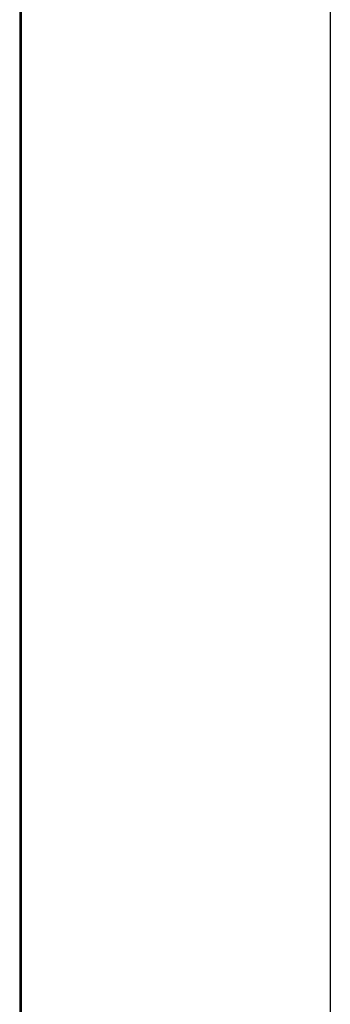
# Model space of a CAD drawing. Header units: millimetres. Extents: x -429 to 783, y -778 to 171.
# Tile 51 of 219: x 317.64 to 318.88, y -537.05 to -533.14. Entities that reach past the tile are written whole.
import ezdxf

# ---------------------------------------------------------------- set-up
doc = ezdxf.new("R2010")
doc.units = ezdxf.units.MM
doc.layers.get('0').update_dxf_attribs({"true_color": 0x000000})

msp = doc.modelspace()

# ---------------------------------------------------------------- linework, layer by layer
at = {"linetype": 'Continuous', "lineweight": -3}
msp.add_open_spline([(318.8797, -456.1671), (318.8797, -460.6204), (318.8797, -465.0737), (318.8797, -469.527), (318.8797, -471.945), (318.8797, -474.363), (318.8797, -476.781), (318.8797, -479.199), (318.8797, -481.617), (318.8797, -484.0351), (318.8797, -486.4531), (318.8797, -488.8711), (318.8797, -491.2891), (318.8797, -492.4981), (318.8797, -493.7071), (318.8797, -494.9161), (318.8797, -496.1251), (318.8797, -497.3341), (318.8797, -498.5431), (318.8797, -499.7521), (318.8797, -500.9611), (318.8797, -502.1701), (318.8797, -503.3792), (318.8797, -504.5882), (318.8797, -505.7972), (318.8797, -508.2152), (318.8797, -510.6332), (318.8797, -513.0512), (318.8797, -514.2602), (318.8797, -515.4692), (318.8797, -516.6782), (318.8797, -517.8872), (318.8797, -519.0962), (318.8797, -520.3052), (318.8797, -522.7233), (318.8797, -525.1413), (318.8797, -527.5593), (318.8797, -529.9773), (318.8797, -532.3953), (318.8797, -534.8133), (318.8797, -537.2313), (318.8797, -539.6493), (318.8797, -542.0673), (318.8797, -546.9034), (318.8797, -551.7394), (318.8797, -556.5754), (318.8797, -561.4114), (318.8797, -566.2475), (318.8797, -571.0835)], degree=3, knots=[3949.971119, 3949.971119, 3949.971119, 3949.971119, 4083.569722, 4083.569722, 4083.569722, 4156.110088, 4156.110088, 4156.110088, 4228.650454, 4228.650454, 4228.650454, 4301.19082, 4301.19082, 4301.19082, 4337.461003, 4337.461003, 4337.461003, 4373.731186, 4373.731186, 4373.731186, 4410.001369, 4410.001369, 4410.001369, 4446.271552, 4446.271552, 4446.271552, 4518.811918, 4518.811918, 4518.811918, 4555.082101, 4555.082101, 4555.082101, 4591.352284, 4591.352284, 4591.352284, 4663.89265, 4663.89265, 4663.89265, 4736.433016, 4736.433016, 4736.433016, 4808.973382, 4808.973382, 4808.973382, 4954.054113, 4954.054113, 4954.054113, 5099.134811, 5099.134811, 5099.134811, 5099.134811], dxfattribs=at)
for points in [[(317.6436, -474.0063), (317.6436, -494.6076), (317.6436, -532.548), (317.6436, -552.3658)], [(317.6506, -552.3657), (317.6506, -532.5468), (317.6506, -494.607), (317.6506, -474.0063)]]:
    msp.add_open_spline(points, degree=3, dxfattribs=at)

doc.saveas('drawing.dxf')
